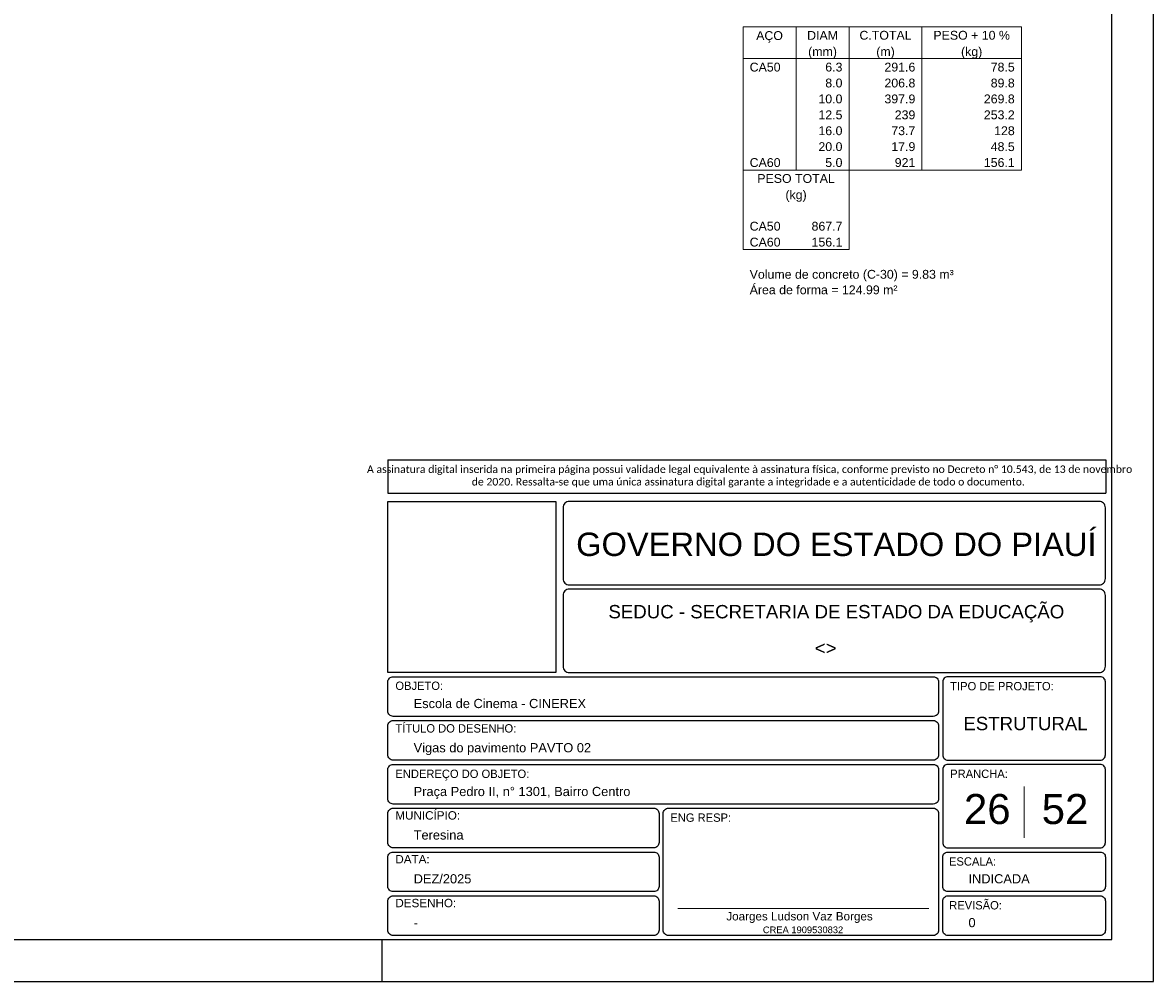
# Model space of a CAD drawing. Header units: millimetres. Extents: x 0 to 119, y 0 to 84.
# Tile 24 of 30: x 92 to 119, y 0 to 23. Entities that reach past the tile are written whole.
import ezdxf

# ---------------------------------------------------------------- set-up
doc = ezdxf.new("R2010")
doc.units = ezdxf.units.MM
doc.header["$MEASUREMENT"] = 0
doc.linetypes.add('NULL', pattern=[0])
doc.layers.get('0').update_dxf_attribs({"lineweight": 18})
for name, color, linetype, lineweight in [('DT-Relação do aço', 9, 'Continuous', 5), ('Nível 1', 7, 'Continuous', 0), ('Textos', 7, 'Continuous', 9)]:
    doc.layers.add(name, color=color, linetype=linetype, lineweight=lineweight)
for name, color, linetype in [('Pena 01', 1, 'Continuous'), ('SEDUC_MARF', 1, 'Continuous'), ('SEDUC_MARGG', 7, 'Continuous'), ('SEDUC_TXT01', 1, 'Continuous'), ('SEDUC_TXT02', 2, 'Continuous'), ('SEDUC_TXT05', 5, 'Continuous')]:
    doc.layers.add(name, color=color, linetype=linetype)
doc.styles.add('Arial', font='txt')
doc.styles.add('Calibri', font='txt')
doc.styles.add('TwCenMT', font='txt')

msp = doc.modelspace()

# ---------------------------------------------------------------- linework, layer by layer
msp.add_line((107.4964, 1.7423), (113.5173, 1.7423))
at = {"layer": 'DT-Relação do aço', "linetype": 'Continuous'}
for p, q in [((109.0634, 22.8724), (115.7351, 22.8724)), ((109.0634, 22.8724), (109.0634, 22.1099)), ((110.3342, 22.8724), (110.3342, 22.1099)), ((111.605, 22.8724), (111.605, 22.1099)), ((113.3524, 22.8724), (113.3524, 22.1099)), ((115.7351, 22.8724), (115.7351, 22.1099)), ((109.0634, 22.1099), (115.7351, 22.1099)), ((109.0634, 22.1099), (109.0634, 19.4412)), ((110.3342, 22.1099), (110.3342, 19.4412)), ((111.605, 22.1099), (111.605, 19.4412)), ((113.3524, 22.1099), (113.3524, 19.4412)), ((115.7351, 22.1099), (115.7351, 19.4412)), ((109.0634, 19.4412), (115.7351, 19.4412)), ((109.0634, 19.4412), (109.0634, 18.2975)), ((111.605, 19.4412), (111.605, 18.2975)), ((109.0634, 18.2975), (109.0634, 17.535)), ((111.605, 18.2975), (111.605, 17.535)), ((109.0634, 17.535), (111.605, 17.535))]:
    msp.add_line(p, q, dxfattribs=at)
at = {"layer": 'Nível 1'}
msp.add_line((115.8, 4.6717), (115.8, 3.4409), dxfattribs=at)
at = {"layer": 'Pena 01'}
for p, q in [((100.55, 12.4952), (117.7575, 12.4952)), ((100.55, 12.4952), (100.55, 11.6972)), ((117.7575, 12.4952), (117.7575, 11.6972)), ((100.55, 11.6972), (117.7575, 11.6972))]:
    msp.add_line(p, q, dxfattribs=at)
at = {"layer": 'SEDUC_MARF'}
msp.add_line((100.4015, 1), (100.4015, 0), dxfattribs=at)
for points in [[(118.9, 84.1), (0, 84.1), (0, 0), (118.9, 0)], [(100.55, 11.4972), (104.5747, 11.4972), (104.5747, 7.4), (100.55, 7.4)]]:
    msp.add_lwpolyline(points, close=True, dxfattribs=at)
for points in [[(104.9, 9.5), (117.6, 9.5, 0.4142136), (117.75, 9.65), (117.75, 9.65), (117.75, 11.35, 0.4142136), (117.6, 11.5), (117.6, 11.5), (104.9, 11.5, 0.4142136), (104.75, 11.35), (104.75, 11.35), (104.75, 9.65, 0.4142136), (104.9, 9.5), (104.9, 9.5)], [(104.9, 7.4), (117.6, 7.4, 0.4142136), (117.75, 7.55), (117.75, 7.55), (117.75, 9.25, 0.4142136), (117.6, 9.4), (117.6, 9.4), (104.9, 9.4, 0.4142136), (104.75, 9.25), (104.75, 9.25), (104.75, 7.55, 0.4142136), (104.9, 7.4), (104.9, 7.4)], [(100.675, 7.3), (113.625, 7.3, -0.4142136), (113.75, 7.175), (113.75, 7.175), (113.75, 6.475, -0.4142136), (113.625, 6.35), (113.625, 6.35), (100.675, 6.35, -0.4142136), (100.55, 6.475), (100.55, 6.475), (100.55, 7.175, -0.4142136), (100.675, 7.3), (100.675, 7.3)], [(113.975, 5.3), (117.625, 5.3, 0.4142136), (117.75, 5.425), (117.75, 5.425), (117.75, 7.175, 0.4142136), (117.625, 7.3), (117.625, 7.3), (113.975, 7.3, 0.4142136), (113.85, 7.175), (113.85, 7.175), (113.85, 5.425, 0.4142136), (113.975, 5.3), (113.975, 5.3)], [(100.675, 6.25), (113.625, 6.25, -0.4142136), (113.75, 6.125), (113.75, 6.125), (113.75, 5.425, -0.4142136), (113.625, 5.3), (113.625, 5.3), (100.675, 5.3, -0.4142136), (100.55, 5.425), (100.55, 5.425), (100.55, 6.125, -0.4142136), (100.675, 6.25), (100.675, 6.25)], [(100.675, 5.2), (113.625, 5.2, -0.4142136), (113.75, 5.075), (113.75, 5.075), (113.75, 4.375, -0.4142136), (113.625, 4.25), (113.625, 4.25), (100.675, 4.25, -0.4142136), (100.55, 4.375), (100.55, 4.375), (100.55, 5.075, -0.4142136), (100.675, 5.2), (100.675, 5.2)], [(113.975, 3.2), (117.625, 3.2, 0.4142136), (117.75, 3.325), (117.75, 3.325), (117.75, 5.075, 0.4142136), (117.625, 5.2), (117.625, 5.2), (113.975, 5.2, 0.4142136), (113.85, 5.075), (113.85, 5.075), (113.85, 3.325, 0.4142136), (113.975, 3.2), (113.975, 3.2)], [(100.675, 4.15), (106.925, 4.15, -0.4142136), (107.05, 4.025), (107.05, 4.025), (107.05, 3.325, -0.4142136), (106.925, 3.2), (106.925, 3.2), (100.675, 3.2, -0.4142136), (100.55, 3.325), (100.55, 3.325), (100.55, 4.025, -0.4142136), (100.675, 4.15), (100.675, 4.15)], [(107.275, 4.15), (113.625, 4.15, -0.4142136), (113.75, 4.025), (113.75, 4.025), (113.75, 1.225, -0.4142136), (113.625, 1.1), (113.625, 1.1), (107.275, 1.1, -0.4142136), (107.15, 1.225), (107.15, 1.225), (107.15, 4.025, -0.4142136), (107.275, 4.15), (107.275, 4.15)], [(100.675, 3.1), (106.925, 3.1, -0.4142136), (107.05, 2.975), (107.05, 2.975), (107.05, 2.275, -0.4142136), (106.925, 2.15), (106.925, 2.15), (100.675, 2.15, -0.4142136), (100.55, 2.275), (100.55, 2.275), (100.55, 2.975, -0.4142136), (100.675, 3.1), (100.675, 3.1)], [(113.975, 3.1), (117.625, 3.1, -0.4142136), (117.75, 2.975), (117.75, 2.975), (117.75, 2.275, -0.4142136), (117.625, 2.15), (117.625, 2.15), (113.975, 2.15, -0.4142136), (113.85, 2.275), (113.85, 2.275), (113.85, 2.975, -0.4142136), (113.975, 3.1), (113.975, 3.1)], [(100.675, 2.05), (106.925, 2.05, -0.4142136), (107.05, 1.925), (107.05, 1.925), (107.05, 1.225, -0.4142136), (106.925, 1.1), (106.925, 1.1), (100.675, 1.1, -0.4142136), (100.55, 1.225), (100.55, 1.225), (100.55, 1.925, -0.4142136), (100.675, 2.05), (100.675, 2.05)], [(113.975, 2.05), (117.625, 2.05, -0.4142136), (117.75, 1.925), (117.75, 1.925), (117.75, 1.225, -0.4142136), (117.625, 1.1), (117.625, 1.1), (113.975, 1.1, -0.4142136), (113.85, 1.225), (113.85, 1.225), (113.85, 1.925, -0.4142136), (113.975, 2.05), (113.975, 2.05)]]:
    msp.add_lwpolyline(points, format="xyb", dxfattribs=at)
at = {"layer": 'SEDUC_MARGG'}
msp.add_lwpolyline([(2.5, 1), (117.9, 1), (117.9, 83.1), (2.5, 83.1), (2.5, 1)], dxfattribs=at)

# ---------------------------------------------------------------- texts
at = {"layer": 'DT-Relação do aço', "color": 7, "linetype": 'NULL', "char_height": 0.2118, "line_spacing_factor": 0.9, "style": 'Arial'}
for s, insert, width, attachment_point in [('AÇO', (109.6988, 22.4912), 1.256855, 8), ('DIAM', (110.9696, 22.5611), 1.45, 8), ('C.TOTAL', (112.4787, 22.5611), 2.449141, 8), ('PESO + 10 %', (114.5437, 22.5611), 3.594697, 8), ('(mm)', (110.9696, 22.1099), 1.352578, 8), ('(m)', (112.4787, 22.1099), 0.869434, 8), ('(kg)', (114.5437, 22.1099), 0.998857, 8), ('CA50', (109.2223, 21.7986), 1.45085, 7), ('6.3', (111.4462, 21.7986), 0.806279, 9), ('291.6', (113.1935, 21.7986), 1.451416, 9), ('78.5', (115.5763, 21.7986), 1.128848, 9), ('8.0', (111.4462, 21.4173), 0.806279, 9), ('206.8', (113.1935, 21.4173), 1.451416, 9), ('89.8', (115.5763, 21.4173), 1.128848, 9), ('10.0', (111.4462, 21.0361), 1.128848, 9), ('397.9', (113.1935, 21.0361), 1.451416, 9), ('269.8', (115.5763, 21.0361), 1.451416, 9), ('12.5', (111.4462, 20.6549), 1.128848, 9), ('239', (113.1935, 20.6549), 0.967705, 9), ('253.2', (115.5763, 20.6549), 1.451416, 9), ('16.0', (111.4462, 20.2736), 1.128848, 9), ('73.7', (113.1935, 20.2736), 1.128848, 9), ('128', (115.5763, 20.2736), 0.967705, 9), ('20.0', (111.4462, 19.8924), 1.128848, 9), ('17.9', (113.1935, 19.8924), 1.128848, 9), ('48.5', (115.5763, 19.8924), 1.128848, 9), ('CA60', (109.2223, 19.5111), 1.45085, 7), ('5.0', (111.4462, 19.5111), 0.806279, 9), ('921', (113.1935, 19.5111), 0.967705, 9), ('156.1', (115.5763, 19.5111), 1.451416, 9), ('PESO TOTAL', (110.3342, 19.1299), 3.641992, 8), ('(kg)', (110.3342, 18.6788), 0.998857, 8), ('CA50', (109.2223, 17.9862), 1.45085, 7), ('867.7', (111.4462, 17.9862), 1.451416, 9), ('CA60', (109.2223, 17.6049), 1.45085, 7), ('156.1', (111.4462, 17.6049), 1.451416, 9), ('Volume de concreto (C-30) = 9.83 m³', (109.2223, 16.7726), 9.590391, 7), ('Área de forma = 124.99 m²', (109.2223, 16.4612), 6.947539, 7)]:
    msp.add_mtext(s, dxfattribs=dict(at, insert=insert, width=width, attachment_point=attachment_point))
at = {"layer": 'Pena 01', "color": 3, "linetype": 'NULL', "insert": (109.1898, 12.0983), "char_height": 0.1803712, "width": 18.645941, "attachment_point": 5, "style": 'Calibri'}
msp.add_mtext(' A assinatura digital inserida na primeira página possui validade legal equivalente à assinatura física, conforme previsto no Decreto n%%d 10.543, de 13 de novembro de 2020. Ressalta-se que uma única assinatura digital garante a integridade e a autenticidade de todo o documento.', dxfattribs=at)
at = {"layer": 'SEDUC_TXT01', "linetype": 'NULL', "char_height": 0.2, "width": 17.8054, "attachment_point": 1}
for s, insert, style in [('OBJETO:', (100.7294, 7.1834), 'TwCenMT'), ('TIPO DE PROJETO:', (114.0294, 7.1739), 'TwCenMT'), ('TÍTULO DO DESENHO:', (100.7294, 6.1626), 'TwCenMT'), ('ENDEREÇO DO OBJETO:', (100.7294, 5.0739), 'TwCenMT'), ('PRANCHA:', (114.0294, 5.0739), 'TwCenMT'), ('MUNICÍPIO:', (100.7288, 4.0771), 'Arial'), ('ENG RESP:', (107.3208, 4.0239), 'TwCenMT'), ('DATA:', (100.7288, 3.0271), 'Arial'), ('ESCALA:', (114.0004, 2.9739), 'TwCenMT'), ('DESENHO:', (100.7288, 1.9771), 'Arial'), ('REVISÃO:', (114.0054, 1.9239), 'TwCenMT')]:
    msp.add_mtext(s, dxfattribs=dict(at, insert=insert, style=style))
at = {"layer": 'SEDUC_TXT02', "linetype": 'NULL', "attachment_point": 8, "line_spacing_factor": 0.9, "style": 'Arial'}
for s, insert, char_height, width in [('SEDUC - SECRETARIA DE ESTADO DA EDUCAÇÃO ', (111.3, 8.6), 0.32, 21.758945), ('Joarges Ludson Vaz Borges', (110.4173, 1.4), 0.2, 7.035547), ('CREA 1909530832', (110.5015, 1.1528), 0.16, 3.791777)]:
    msp.add_mtext(s, dxfattribs=dict(at, insert=insert, char_height=char_height, width=width))
at = {"layer": 'SEDUC_TXT05', "linetype": 'NULL', "insert": (111.3, 10.1848), "char_height": 0.56, "width": 24.876973, "attachment_point": 8, "line_spacing_factor": 0.9, "style": 'Arial'}
msp.add_mtext('GOVERNO DO ESTADO DO PIAUÍ', dxfattribs=at)
at = {"layer": 'Textos', "linetype": 'NULL', "line_spacing_factor": 0.9, "style": 'Arial'}
for s, insert, char_height, width, attachment_point in [('<>', (111.0425, 7.8271), 0.32, 1.067813, 8), ('Escola de Cinema - CINEREX', (101.1671, 6.545), 0.22, 8.109531, 7), ('ESTRUTURAL', (115.8344, 6.0142), 0.32, 5.907383, 8), ('Vigas do pavimento PAVTO 02', (101.1671, 5.4224), 0.22, 8.344492, 7), ('Praça Pedro II, n%%d 1301, Bairro Centro', (101.1671, 4.3724), 0.22, 10.164414, 7), ('26', (114.9181, 3.7594), 0.72, 2.264609, 8), ('52', (116.7818, 3.7594), 0.72, 2.264609, 8), ('Teresina', (101.1671, 3.395), 0.22, 2.374375, 7), ('DEZ/2025', (101.1671, 2.345), 0.22, 2.741465, 7), ('INDICADA', (114.4671, 2.345), 0.22, 2.906992, 7), ('-', (101.1671, 1.295), 0.22, 0.239805, 7), ('0', (114.4671, 1.295), 0.22, 0.373691, 7)]:
    msp.add_mtext(s, dxfattribs=dict(at, insert=insert, char_height=char_height, width=width, attachment_point=attachment_point))

doc.saveas('drawing.dxf')
